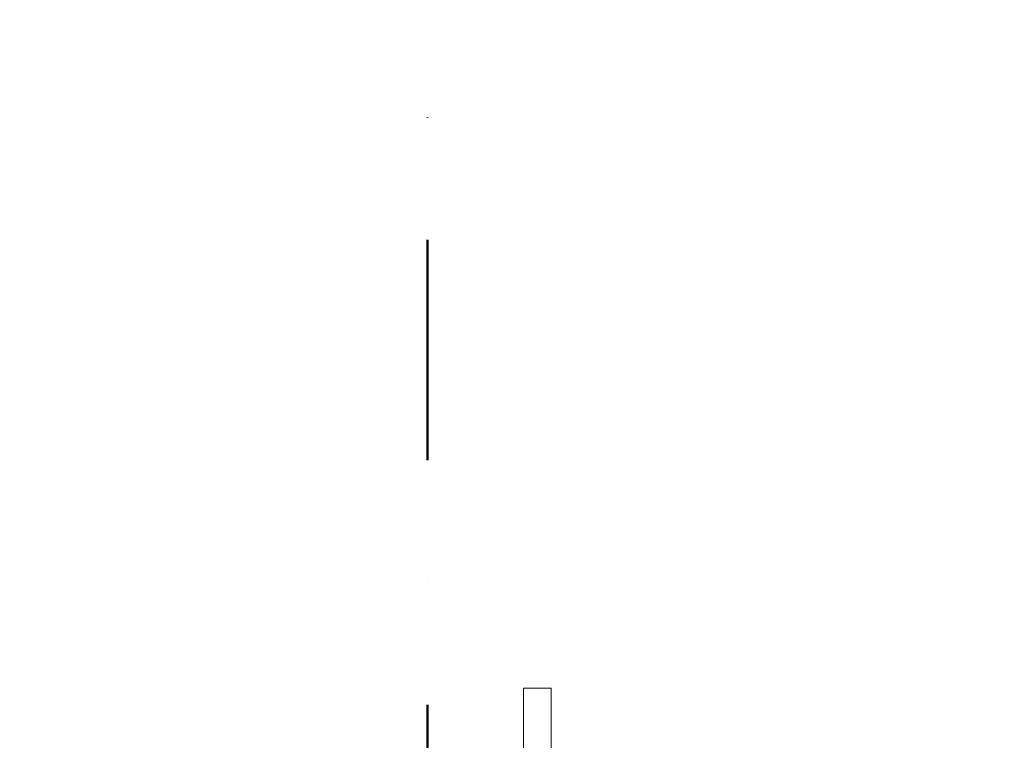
# Model space of a CAD drawing. Header units: millimetres. Extents: x -40968 to 77376, y -17881 to 4746.
# Tile 142 of 256: x -4520 to -3100, y -13563 to -12525. Entities that reach past the tile are written whole.
import ezdxf

# ---------------------------------------------------------------- set-up
doc = ezdxf.new("R2010")
doc.units = ezdxf.units.MM
doc.header["$MEASUREMENT"] = 0
doc.linetypes.add('Punto & Rayas', pattern=[670.277762, 317.5, -176.388889, 0, -176.388874])
doc.layers.add('01_2D_Ambit_Pluma_Nº__242', color=7, linetype='Continuous', lineweight=50, true_color=0xfb0013)
doc.layers.add('12_FAÇ_Façana', color=7, linetype='Continuous')
doc.layers.add('Puertas Archicad', color=7, linetype='Continuous')
doc.layers.add('Puertas Archicad_Pluma_Nº__1', color=7, linetype='Continuous', lineweight=5)

# ---------------------------------------------------------------- blocks, each defined once
blk = doc.blocks.new('Puerta Corredera Exterior 27')
at = {"layer": 'Puertas Archicad', "linetype": 'Continuous', "lineweight": 0, "true_color": 0xffffff}
h = blk.add_hatch(dxfattribs=at)
h.set_pattern_fill('Hormigón_en_Masa_0005', style=0, pattern_type=2)
h.set_pattern_definition([(0, (0, 0), (0, 779.4), [48.75, -401.25]), (0, (225, 389.7), (0, 779.4), [48.75, -401.25]), (60, (0, 0), (-675, 389.7), [48.75, -401.25]), (60, (450, 0), (-675, 389.7), [48.75, -401.25]), (120, (48.75, 0), (675, 389.7), [48.75, -401.25]), (120, (498.75, 0), (675, 389.7), [48.75, -401.25]), (0, (0, 75), (0, 150), [0, -150, 0, -225]), (45, (75, 75), (-106.066, 106.066), [0, -112.5, 0, -187.5])])
h.paths.add_polyline_path([(428.1, 45), (428.1, 5), (528.1, 5), (528.1, 45)])
at = {"layer": 'Puertas Archicad_Pluma_Nº__1', "color": 7, "linetype": 'Continuous', "lineweight": 5}
for p, q in [((428.1, 45), (528.1, 45)), ((428.1, 5), (428.1, 45)), ((528.1, 5), (428.1, 5))]:
    blk.add_line(p, q, dxfattribs=at)
blk = doc.blocks.new('Muro_45_5', base_point=(-3748.9, -17084))
at = {"layer": 'Puertas Archicad', "color": 253, "linetype": 'Continuous', "lineweight": 5, "true_color": 0xa4a4a6, "xscale": -1, "zscale": 1000, "rotation": 90}
blk.add_blockref('Puerta Corredera Exterior 27', (-3748.9, -13060), dxfattribs=at)

msp = doc.modelspace()

# ---------------------------------------------------------------- linework, layer by layer
at = {"layer": '01_2D_Ambit_Pluma_Nº__242', "color": 1, "linetype": 'Punto & Rayas', "lineweight": 50, "true_color": 0xfb0013, "flags": 128}
msp.add_lwpolyline([(-28500, 1816.8), (-28500, 4745.9), (7879.6, 4745.9), (7879.6, -1396.9), (6474.1, -1396.9), (6474.1, -11392.7), (6916.3, -11392.7), (6916.3, -17756.6), (-3932.3, -17756.6), (-3932.3, -11834.9), (-2447.9, -11834.9), (-2447.9, -2249.6), (-23311.2, -2249.6), (-23311.2, 1816.8)], close=True, dxfattribs=at)

# ---------------------------------------------------------------- block references
at = {"layer": '12_FAÇ_Façana', "color": 7, "lineweight": 20}
msp.add_blockref('Muro_45_5', (-3748.9, -17084), dxfattribs=at)

doc.saveas('drawing.dxf')
